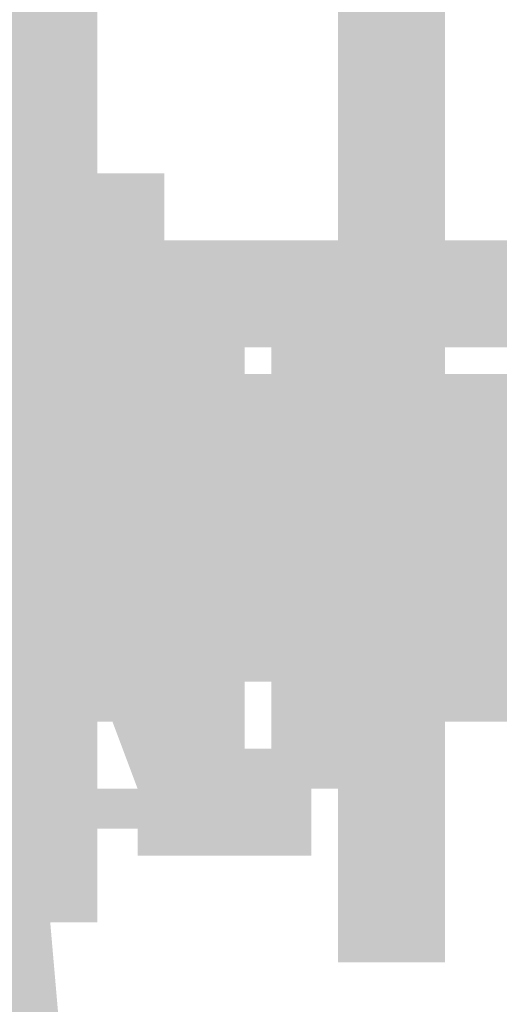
# Model space of a CAD drawing. Header units: millimetres. Extents: x -91 to 1961, y -1152 to 358.
# Tile 185 of 256: x 168.047 to 168.641, y 145.775 to 146.993. Entities that reach past the tile are written whole.
import ezdxf

# ---------------------------------------------------------------- set-up
doc = ezdxf.new("R2010")
doc.units = ezdxf.units.MM
doc.header["$MEASUREMENT"] = 0
doc.layers.get('0').update_dxf_attribs({"linetype": 'CONTINUOUS'})

msp = doc.modelspace()

# ---------------------------------------------------------------- hatches: boundary and pattern name
at = {"true_color": 0xaaaaaa}
h = msp.add_hatch(color=253, dxfattribs=at)
h.paths.add_polyline_path([(168.5737, 152.1798), (168.5737, 145.8267), (168.4413, 145.8267), (168.4413, 152.1798)])
h.paths.add_polyline_path([(168.5737, 142.6501), (168.5737, 136.2969), (168.4413, 136.2969), (168.4413, 142.6501)])
h.paths.add_polyline_path([(168.5737, 133.1204), (168.5737, 126.7672), (168.4413, 126.7672), (168.4413, 133.1204)])
h = msp.add_hatch(color=253, dxfattribs=at)
h.paths.add_polyline_path([(167.8126, 150.0621), (168.0608, 150.0621), (168.0608, 149.9297), (167.8126, 149.9297)])
h.paths.add_polyline_path([(168.1104, 146.505), (168.2263, 146.505), (168.2263, 146.1741), (168.1104, 146.1741)])
h.paths.add_polyline_path([(167.8126, 147.9444), (167.8954, 147.9444), (167.8954, 147.812), (167.8126, 147.812)])
h = msp.add_hatch(color=253, dxfattribs=at)
h.paths.add_polyline_path([(169.252, 150.0621), (169.3844, 150.0621), (169.3844, 149.9297), (169.252, 149.9297)])
h.paths.add_polyline_path([(167.8954, 148.8378), (168.0277, 148.8378), (168.0277, 148.7054), (167.8954, 148.7054)])
h.paths.add_polyline_path([(167.8954, 147.994), (168.0608, 147.994), (168.0608, 147.8617), (167.8954, 147.8617)])
h.paths.add_polyline_path([(168.0608, 146.2072), (168.1435, 146.2072), (168.1435, 146.0914), (168.0608, 146.0914)])
h = msp.add_hatch(color=253, dxfattribs=at)
h.paths.add_polyline_path([(167.6472, 149.7312), (167.763, 149.7312), (167.763, 149.086), (167.6472, 149.086)])
h.paths.add_polyline_path([(168.0277, 148.8378), (168.0608, 148.8378), (168.0608, 148.7054), (168.0277, 148.7054)])
h.paths.add_polyline_path([(168.0608, 146.8524), (168.1435, 146.8524), (168.1435, 146.7201), (168.0608, 146.7201)])
h = msp.add_hatch(color=253, dxfattribs=at)
h.paths.add_polyline_path([(167.763, 149.301), (167.8954, 149.301), (167.8954, 148.7882), (167.763, 148.7882)])
h.paths.add_polyline_path([(168.1104, 146.8028), (168.2263, 146.8028), (168.2263, 146.505), (168.1104, 146.505)])
h.paths.add_polyline_path([(167.763, 147.1502), (167.8954, 147.1502), (167.8954, 147.1006), (167.763, 147.1006)])
h.paths.add_polyline_path([(168.0608, 148.2091), (168.1932, 148.2091), (168.1932, 148.0767), (168.0608, 148.0767)])
h = msp.add_hatch(color=253, dxfattribs=at)
h.paths.add_polyline_path([(167.1343, 146.7201), (168.2263, 146.7201), (168.2263, 146.5877), (167.1343, 146.5877)])
h.paths.add_polyline_path([(169.0369, 149.1687), (169.1693, 149.1687), (169.1693, 146.6704), (169.0369, 146.6704)])
h = msp.add_hatch(color=253, dxfattribs=at)
h.paths.add_polyline_path([(167.0516, 146.6704), (167.1674, 146.6704), (167.1674, 146.2899), (167.0516, 146.2899)])
h.paths.add_polyline_path([(167.8126, 146.5877), (168.0608, 146.5877), (168.0608, 146.4719), (167.8126, 146.4719)])
h.paths.add_polyline_path([(167.9781, 148.7882), (168.1104, 148.7882), (168.1104, 148.0271), (167.9781, 148.0271)])
h = msp.add_hatch(color=253, dxfattribs=at)
h.paths.add_polyline_path([(168.0277, 146.5546), (168.1435, 146.5546), (168.1435, 145.8763), (168.0277, 145.8763)])
h.paths.add_polyline_path([(167.763, 147.994), (167.8954, 147.994), (167.8954, 147.9444), (167.763, 147.9444)])
h.paths.add_polyline_path([(168.0277, 148.7882), (168.1435, 148.7882), (168.1435, 147.9444), (168.0277, 147.9444)])
h.paths.add_polyline_path([(167.0516, 146.6704), (167.1674, 146.6704), (167.1674, 146.2899), (167.0516, 146.2899)])
h = msp.add_hatch(color=253, dxfattribs=at)
h.paths.add_polyline_path([(167.763, 148.7882), (167.8954, 148.7882), (167.8954, 148.7551), (167.763, 148.7551)])
h.paths.add_polyline_path([(168.0277, 147.1006), (168.1435, 147.1006), (168.1435, 146.5546), (168.0277, 146.5546)])
h.paths.add_polyline_path([(167.763, 147.9444), (167.8954, 147.9444), (167.8954, 147.9113), (167.763, 147.9113)])
h.paths.add_polyline_path([(167.8126, 148.3249), (168.0608, 148.3249), (168.0608, 148.2091), (167.8126, 148.2091)])
for points in [[(167.8457, 148.6227), (168.1932, 144.6354), (168.0608, 144.6024), (167.7299, 148.5896)], [(168.4082, 146.7201), (168.4082, 146.5877), (169.0866, 146.5877), (169.0866, 146.7201)], [(168.1932, 146.6704), (168.1932, 146.3395), (168.3255, 146.3395), (168.3255, 146.6704)], [(168.1932, 146.6374), (168.2759, 146.5877), (168.2263, 146.4719), (168.1435, 146.505)], [(168.1435, 146.5877), (168.1435, 146.4719), (168.2263, 146.4719), (168.2263, 146.5877)], [(168.4413, 146.5546), (168.4413, 146.4223), (168.5241, 146.4223), (168.5241, 146.5546)], [(168.1104, 146.505), (168.1104, 146.1741), (168.2263, 146.1741), (168.2263, 146.505)], [(168.4082, 146.505), (168.4082, 146.4719), (168.5241, 146.4719), (168.5241, 146.505)], [(168.491, 146.505), (168.491, 146.4719), (168.6233, 146.4719), (168.6233, 146.505)], [(168.491, 146.505), (168.491, 146.4719), (168.6233, 146.4719), (168.6233, 146.505)], [(168.6233, 146.505), (168.6233, 146.4719), (168.7391, 146.4719), (168.7391, 146.505)], [(168.1435, 146.4719), (168.2759, 146.4223), (168.2263, 146.2899), (168.1104, 146.3395)], [(168.1435, 146.4719), (168.2759, 146.4223), (168.2263, 146.2899), (168.1104, 146.3395)], [(168.3255, 146.2899), (168.2263, 146.3395), (168.2759, 146.4719), (168.3586, 146.4223)], [(168.1435, 146.4223), (168.1435, 146.2899), (168.2263, 146.2899), (168.2263, 146.4223)], [(168.1435, 146.2568), (168.1104, 146.2568), (168.1932, 146.3395), (168.1932, 146.2899), (168.0608, 146.2899), (168.0608, 146.3395), (168.1104, 146.3726), (168.1435, 146.3726)], [(168.1104, 146.3395), (168.2263, 146.3726), (168.2759, 146.2568), (168.1435, 146.2072)], [(168.1435, 146.3726), (168.1435, 146.2568), (168.2263, 146.2568), (168.2263, 146.3726)], [(168.3586, 146.2568), (168.2759, 146.2072), (168.2263, 146.3395), (168.3255, 146.3726)], [(168.2263, 146.3726), (168.2263, 146.2568), (168.3255, 146.2568), (168.3255, 146.3726)], [(168.3586, 146.2568), (168.2759, 146.2072), (168.2263, 146.3395), (168.3255, 146.3726)], [(168.2759, 146.3726), (168.2759, 146.3395), (168.4082, 146.3395), (168.4082, 146.3726)], [(168.1104, 146.3395), (168.1104, 146.2072), (168.2263, 146.2072), (168.2263, 146.3395)], [(168.1104, 146.3395), (168.1104, 146.2072), (168.1435, 146.2072), (168.1435, 146.3395)], [(168.1435, 146.3395), (168.1435, 146.2072), (168.2263, 146.2072), (168.2263, 146.3395)], [(168.6564, 146.1741), (168.6233, 146.1741), (168.706, 146.2568), (168.706, 146.2072), (168.5737, 146.2072), (168.5737, 146.2568), (168.6233, 146.2899), (168.6564, 146.2899)], [(168.5737, 146.2072), (168.5737, 146.2568), (168.6233, 146.2899), (168.6564, 146.2899), (168.6564, 146.1741), (168.6233, 146.1741), (168.706, 146.2568), (168.706, 146.2072)], [(168.4082, 146.2568), (168.4082, 146.1245), (168.491, 146.1245), (168.491, 146.2568)], [(168.4413, 146.2568), (168.4413, 146.1245), (168.491, 146.1245), (168.491, 146.2568)], [(168.6233, 146.2568), (168.6233, 146.2072), (168.5241, 146.1245), (168.491, 146.1245), (168.491, 146.2568), (168.5241, 146.2568), (168.491, 146.2072), (168.491, 146.2568)], [(168.491, 146.2568), (168.491, 146.1245), (168.6233, 146.1245), (168.6233, 146.2568)], [(168.5737, 146.2568), (168.5737, 146.1245), (168.6233, 146.1245), (168.6233, 146.2568)], [(168.1435, 146.1741), (168.2263, 146.2072), (168.2759, 146.0914), (168.1932, 146.0417)], [(168.1435, 146.1741), (168.2263, 146.2072), (168.2759, 146.0914), (168.1932, 146.0417)], [(168.2263, 146.2072), (168.2263, 146.0914), (168.3255, 146.0914), (168.3255, 146.2072)], [(168.2263, 146.2072), (168.2263, 146.0914), (168.3255, 146.0914), (168.3255, 146.2072)], [(168.2263, 146.0914), (168.2263, 145.959), (168.4082, 145.959), (168.4082, 146.0914)]]:
    msp.add_hatch(color=253, dxfattribs=at).paths.add_polyline_path(points)
h = msp.add_hatch(color=253, dxfattribs=at)
h.paths.add_polyline_path([(168.1104, 146.8028), (168.2263, 146.8028), (168.2263, 146.505), (168.1104, 146.505)])
h.paths.add_polyline_path([(168.1104, 148.1098), (168.2263, 148.1098), (168.2263, 147.7789), (168.1104, 147.7789)])
h.paths.add_polyline_path([(167.763, 147.8617), (167.8954, 147.8617), (167.8954, 147.1502), (167.763, 147.1502)])
h = msp.add_hatch(color=253, dxfattribs=at)
h.paths.add_polyline_path([(168.1435, 147.1006), (168.1435, 147.051), (168.0277, 147.051), (168.0277, 147.1006)])
h.paths.add_polyline_path([(168.0608, 146.9682), (168.0277, 146.9682), (168.0277, 147.1006), (168.0608, 147.1006)])
h = msp.add_hatch(color=253, dxfattribs=at)
h.paths.add_polyline_path([(168.2263, 146.5877), (168.1932, 146.5877), (168.1932, 146.7201), (168.2263, 146.7201)])
h.paths.add_polyline_path([(168.2759, 146.6704), (168.2759, 146.6374), (168.1435, 146.6374), (168.1435, 146.6704)])
h.paths.add_polyline_path([(168.1932, 146.5546), (168.1435, 146.5546), (168.2263, 146.6374), (168.2263, 146.5877), (168.1104, 146.5877), (168.1104, 146.6374), (168.1435, 146.6704), (168.1932, 146.6704)])
h.paths.add_polyline_path([(168.2263, 146.5877), (168.2263, 146.5546), (168.1104, 146.5546), (168.1104, 146.5877)])
h = msp.add_hatch(color=253, dxfattribs=at)
h.paths.add_polyline_path([(168.2263, 146.3726), (168.3255, 146.3726), (168.3255, 146.2568), (168.2263, 146.2568)])
h.paths.add_polyline_path([(168.2263, 146.7201), (168.4082, 146.7201), (168.4082, 146.5877), (168.2263, 146.5877)])
h = msp.add_hatch(color=253, dxfattribs=at)
h.paths.add_polyline_path([(168.3586, 146.6704), (168.491, 146.6704), (168.491, 146.3395), (168.3586, 146.3395)])
h.paths.add_polyline_path([(170.2282, 146.2568), (170.344, 146.2568), (170.344, 146.2072), (170.2282, 146.2072)])
h.paths.add_polyline_path([(168.2263, 146.4223), (168.3255, 146.4223), (168.3255, 146.2899), (168.2263, 146.2899)])
h.paths.add_polyline_path([(168.7391, 146.2568), (168.8715, 146.2568), (168.8715, 146.1245), (168.7391, 146.1245)])
h = msp.add_hatch(color=253, dxfattribs=at)
h.paths.add_polyline_path([(168.2263, 146.5877), (168.2263, 146.5546), (168.1104, 146.5546), (168.1104, 146.5877)])
h.paths.add_polyline_path([(168.1932, 146.505), (168.1435, 146.4719), (168.1104, 146.505), (168.1435, 146.5546)])
h.paths.add_polyline_path([(168.1932, 146.505), (168.1932, 146.4719), (168.0608, 146.4719), (168.0608, 146.505)])
h.paths.add_polyline_path([(168.1932, 146.4719), (168.1932, 146.4223), (168.0608, 146.4223), (168.0608, 146.4719)])
h = msp.add_hatch(color=253, dxfattribs=at)
h.paths.add_polyline_path([(168.1104, 146.5877), (168.2263, 146.5877), (168.2263, 146.5546), (168.1104, 146.5546)])
h.paths.add_polyline_path([(169.5002, 146.2568), (169.5829, 146.2568), (169.5829, 146.1245), (169.5002, 146.1245)])
h.paths.add_polyline_path([(168.1104, 146.3726), (168.2263, 146.3726), (168.2263, 146.3395), (168.1104, 146.3395)])
h = msp.add_hatch(color=253, dxfattribs=at)
h.paths.add_polyline_path([(169.4671, 146.2568), (169.5002, 146.2568), (169.5002, 146.1245), (169.4671, 146.1245)])
h.paths.add_polyline_path([(168.2263, 146.5877), (168.3255, 146.5877), (168.3255, 146.4719), (168.2263, 146.4719)])
h.paths.add_polyline_path([(168.8219, 146.2568), (168.9542, 146.2568), (168.9542, 146.2072), (168.8219, 146.2072)])
h = msp.add_hatch(color=253, dxfattribs=at)
h.paths.add_polyline_path([(168.2263, 146.5877), (168.3255, 146.5877), (168.3255, 146.4719), (168.2263, 146.4719)])
h.paths.add_polyline_path([(169.1197, 146.2568), (169.2024, 146.2568), (169.2024, 146.1245), (169.1197, 146.1245)])
h = msp.add_hatch(color=253, dxfattribs=at)
h.paths.add_polyline_path([(168.1932, 146.505), (168.1435, 146.4719), (168.1104, 146.505), (168.1435, 146.5546)])
h.paths.add_polyline_path([(168.1932, 146.505), (168.1932, 146.4719), (168.0608, 146.4719), (168.0608, 146.505)])
h.paths.add_polyline_path([(168.1932, 146.4719), (168.1932, 146.4223), (168.0608, 146.4223), (168.0608, 146.4719)])
h = msp.add_hatch(color=253, dxfattribs=at)
h.paths.add_polyline_path([(168.1104, 146.4223), (168.2263, 146.4223), (168.2263, 146.3726), (168.1104, 146.3726)])
h.paths.add_polyline_path([(169.9304, 146.5546), (170.0627, 146.5546), (170.0627, 146.4223), (169.9304, 146.4223)])
h = msp.add_hatch(color=253, dxfattribs=at)
h.paths.add_polyline_path([(170.0627, 146.5546), (170.1785, 146.5546), (170.1785, 146.4223), (170.0627, 146.4223)])
h.paths.add_polyline_path([(168.9046, 146.505), (169.0369, 146.505), (169.0369, 146.4719), (168.9046, 146.4719)])
h.paths.add_polyline_path([(168.2263, 146.4223), (168.3255, 146.4223), (168.3255, 146.2899), (168.2263, 146.2899)])
h = msp.add_hatch(color=253, dxfattribs=at)
h.paths.add_polyline_path([(168.2759, 146.5546), (168.4082, 146.5546), (168.4082, 146.3726), (168.2759, 146.3726)])
h.paths.add_polyline_path([(170.2282, 146.4223), (170.344, 146.4223), (170.344, 146.3726), (170.2282, 146.3726)])
h = msp.add_hatch(color=253, dxfattribs=at)
h.paths.add_polyline_path([(169.1693, 146.505), (169.2851, 146.505), (169.2851, 146.4719), (169.1693, 146.4719)])
h.paths.add_polyline_path([(168.3586, 146.505), (168.491, 146.505), (168.491, 146.4719), (168.3586, 146.4719)])
h.paths.add_polyline_path([(168.6233, 146.505), (168.7391, 146.505), (168.7391, 146.4719), (168.6233, 146.4719)])
h.paths.add_polyline_path([(169.6822, 146.5546), (169.798, 146.5546), (169.798, 146.4223), (169.6822, 146.4223)])
h = msp.add_hatch(color=253, dxfattribs=at)
h.paths.add_polyline_path([(168.4082, 146.505), (168.4082, 146.5546), (168.5241, 146.5546), (168.5241, 146.505)])
h.paths.add_polyline_path([(168.5241, 146.5546), (168.5241, 146.505), (168.4082, 146.505), (168.4082, 146.5546)])
h.paths.add_polyline_path([(168.4413, 146.4223), (168.4082, 146.4223), (168.4082, 146.5546), (168.4413, 146.5546)])
h = msp.add_hatch(color=253, dxfattribs=at)
h.paths.add_polyline_path([(170.2612, 146.3395), (170.3936, 146.3395), (170.3936, 146.2568), (170.2612, 146.2568)])
h.paths.add_polyline_path([(168.4413, 146.2568), (168.491, 146.2568), (168.491, 146.1245), (168.4413, 146.1245)])
h.paths.add_polyline_path([(169.2024, 146.5546), (169.2851, 146.5546), (169.2851, 146.4223), (169.2024, 146.4223)])
h = msp.add_hatch(color=253, dxfattribs=at)
h.paths.add_polyline_path([(168.5241, 146.505), (168.5241, 146.5546), (168.6564, 146.5546), (168.6564, 146.505)])
h.paths.add_polyline_path([(168.6564, 146.5546), (168.6564, 146.505), (168.5737, 146.4223), (168.5241, 146.4223), (168.5241, 146.5546), (168.5737, 146.5546), (168.5241, 146.505), (168.5241, 146.5546)])
h = msp.add_hatch(color=253, dxfattribs=at)
h.paths.add_polyline_path([(168.5737, 146.5546), (168.6564, 146.5546), (168.6564, 146.4223), (168.5737, 146.4223)])
h.paths.add_polyline_path([(169.1197, 146.505), (169.252, 146.505), (169.252, 146.4719), (169.1197, 146.4719)])
h = msp.add_hatch(color=253, dxfattribs=at)
h.paths.add_polyline_path([(168.706, 146.4719), (168.6564, 146.505), (168.706, 146.5546), (168.7391, 146.505)])
h.paths.add_polyline_path([(168.7391, 146.5546), (168.7391, 146.505), (168.6233, 146.505), (168.6233, 146.5546)])
h = msp.add_hatch(color=253, dxfattribs=at)
h.paths.add_polyline_path([(169.6325, 146.505), (169.7649, 146.505), (169.7649, 146.4719), (169.6325, 146.4719)])
h.paths.add_polyline_path([(168.1104, 146.3395), (168.2263, 146.3395), (168.2263, 146.2899), (168.1104, 146.2899)])
h = msp.add_hatch(color=253, dxfattribs=at)
h.paths.add_polyline_path([(168.8715, 146.505), (169.0039, 146.505), (169.0039, 146.4719), (168.8715, 146.4719)])
h.paths.add_polyline_path([(168.1435, 146.4719), (168.2263, 146.4719), (168.2263, 146.3395), (168.1435, 146.3395)])
h = msp.add_hatch(color=253, dxfattribs=at)
h.paths.add_polyline_path([(168.3586, 146.505), (168.491, 146.505), (168.491, 146.4719), (168.3586, 146.4719)])
h.paths.add_polyline_path([(168.2263, 146.4223), (168.3255, 146.4223), (168.3255, 146.2899), (168.2263, 146.2899)])
h = msp.add_hatch(color=253, dxfattribs=at)
h.paths.add_polyline_path([(168.2759, 146.3395), (168.4082, 146.3395), (168.4082, 146.1741), (168.2759, 146.1741)])
h.paths.add_polyline_path([(169.3844, 146.505), (169.5002, 146.505), (169.5002, 146.4719), (169.3844, 146.4719)])
h = msp.add_hatch(color=253, dxfattribs=at)
h.paths.add_polyline_path([(168.3586, 146.3726), (168.3586, 146.4223), (168.491, 146.4223), (168.491, 146.3726)])
h.paths.add_polyline_path([(168.4082, 146.4223), (168.4413, 146.4719), (168.491, 146.4223), (168.4413, 146.3726)])
h.paths.add_polyline_path([(168.4082, 146.4719), (168.4082, 146.505), (168.5241, 146.505), (168.5241, 146.4719)])
h = msp.add_hatch(color=253, dxfattribs=at)
h.paths.add_polyline_path([(168.4082, 146.3395), (168.4082, 146.3726), (168.5241, 146.3726), (168.5241, 146.3395)])
h.paths.add_polyline_path([(168.4082, 146.3726), (168.4082, 146.4223), (168.5241, 146.4223), (168.5241, 146.3726)])
h.paths.add_polyline_path([(168.4082, 146.4223), (168.4082, 146.4719), (168.5241, 146.4719), (168.5241, 146.4223)])
h.paths.add_polyline_path([(168.4413, 146.3726), (168.4082, 146.3726), (168.4082, 146.505), (168.4413, 146.505)])
h.paths.add_polyline_path([(168.3586, 146.4719), (168.3586, 146.505), (168.491, 146.505), (168.491, 146.4719)])
h = msp.add_hatch(color=253, dxfattribs=at)
h.paths.add_polyline_path([(169.252, 146.505), (169.3844, 146.505), (169.3844, 146.4719), (169.252, 146.4719)])
h.paths.add_polyline_path([(168.3586, 146.3395), (168.491, 146.3395), (168.491, 146.0417), (168.3586, 146.0417)])
h = msp.add_hatch(color=253, dxfattribs=at)
h.paths.add_polyline_path([(168.491, 146.505), (168.491, 146.4719), (168.3586, 146.4719), (168.3586, 146.505)])
h.paths.add_polyline_path([(168.491, 146.4719), (168.491, 146.4223), (168.3586, 146.4223), (168.3586, 146.4719)])
h.paths.add_polyline_path([(168.491, 146.4223), (168.491, 146.3726), (168.3586, 146.3726), (168.3586, 146.4223)])
h = msp.add_hatch(color=253, dxfattribs=at)
h.paths.add_polyline_path([(168.4082, 146.505), (168.5241, 146.505), (168.5241, 146.4719), (168.4082, 146.4719)])
h.paths.add_polyline_path([(169.9634, 146.2568), (170.0958, 146.2568), (170.0958, 146.2072), (169.9634, 146.2072)])
h = msp.add_hatch(color=253, dxfattribs=at)
h.paths.add_polyline_path([(168.4413, 146.2072), (168.4413, 146.2568), (168.5737, 146.2568), (168.5737, 146.2072)])
h.paths.add_polyline_path([(168.4413, 146.2568), (168.4413, 146.2899), (168.5737, 146.2899), (168.5737, 146.2568)])
h.paths.add_polyline_path([(168.491, 146.2072), (168.4413, 146.2072), (168.4413, 146.3395), (168.491, 146.3395)])
h.paths.add_polyline_path([(168.4082, 146.2899), (168.4082, 146.3395), (168.5241, 146.3395), (168.5241, 146.2899)])
h.paths.add_polyline_path([(168.4082, 146.3395), (168.4082, 146.3726), (168.5241, 146.3726), (168.5241, 146.3395)])
h.paths.add_polyline_path([(168.4082, 146.3726), (168.4082, 146.4223), (168.5241, 146.4223), (168.5241, 146.3726)])
h.paths.add_polyline_path([(168.4082, 146.4223), (168.4082, 146.4719), (168.5241, 146.4719), (168.5241, 146.4223)])
h.paths.add_polyline_path([(168.4082, 146.4719), (168.4082, 146.505), (168.5241, 146.505), (168.5241, 146.4719)])
h = msp.add_hatch(color=253, dxfattribs=at)
h.paths.add_polyline_path([(168.6233, 146.505), (168.6233, 146.4719), (168.491, 146.4719), (168.491, 146.505)])
h.paths.add_polyline_path([(168.6233, 146.4719), (168.6233, 146.4223), (168.491, 146.4223), (168.491, 146.4719)])
h.paths.add_polyline_path([(168.6233, 146.4223), (168.6233, 146.3726), (168.491, 146.3726), (168.491, 146.4223)])
h.paths.add_polyline_path([(168.6233, 146.3726), (168.6233, 146.3395), (168.491, 146.3395), (168.491, 146.3726)])
h.paths.add_polyline_path([(168.6233, 146.3395), (168.6233, 146.2899), (168.491, 146.2899), (168.491, 146.3395)])
h.paths.add_polyline_path([(168.6233, 146.2899), (168.6233, 146.2568), (168.491, 146.2568), (168.491, 146.2899)])
h.paths.add_polyline_path([(168.5241, 146.1741), (168.491, 146.1741), (168.491, 146.2899), (168.5241, 146.2899)])
h.paths.add_polyline_path([(168.5737, 146.2568), (168.5737, 146.2072), (168.4413, 146.2072), (168.4413, 146.2568)])
h = msp.add_hatch(color=253, dxfattribs=at)
h.paths.add_polyline_path([(168.491, 146.3726), (168.491, 146.4223), (168.6233, 146.4223), (168.6233, 146.3726)])
h.paths.add_polyline_path([(168.491, 146.4223), (168.491, 146.4719), (168.6233, 146.4719), (168.6233, 146.4223)])
h.paths.add_polyline_path([(168.5241, 146.505), (168.5737, 146.505), (168.5737, 146.3726), (168.5241, 146.3726)])
h.paths.add_polyline_path([(168.5241, 146.4719), (168.5241, 146.505), (168.6564, 146.505), (168.6564, 146.4719)])
h = msp.add_hatch(color=253, dxfattribs=at)
h.paths.add_polyline_path([(168.5241, 146.3395), (168.5241, 146.3726), (168.6564, 146.3726), (168.6564, 146.3395)])
h.paths.add_polyline_path([(168.5241, 146.3726), (168.5241, 146.4223), (168.6564, 146.4223), (168.6564, 146.3726)])
h.paths.add_polyline_path([(168.5241, 146.4223), (168.5241, 146.4719), (168.6564, 146.4719), (168.6564, 146.4223)])
h.paths.add_polyline_path([(168.5737, 146.3726), (168.5241, 146.3726), (168.5241, 146.505), (168.5737, 146.505)])
h.paths.add_polyline_path([(168.491, 146.4719), (168.491, 146.505), (168.6233, 146.505), (168.6233, 146.4719)])
h = msp.add_hatch(color=253, dxfattribs=at)
h.paths.add_polyline_path([(168.5241, 146.505), (168.6564, 146.505), (168.6564, 146.4719), (168.5241, 146.4719)])
h.paths.add_polyline_path([(168.5737, 146.2568), (168.6233, 146.2568), (168.6233, 146.1245), (168.5737, 146.1245)])
h.paths.add_polyline_path([(168.706, 146.2568), (168.7391, 146.2568), (168.7391, 146.1245), (168.706, 146.1245)])
h = msp.add_hatch(color=253, dxfattribs=at)
h.paths.add_polyline_path([(168.5737, 146.2072), (168.5737, 146.2568), (168.706, 146.2568), (168.706, 146.2072)])
h.paths.add_polyline_path([(168.6233, 146.2072), (168.5737, 146.2568), (168.6233, 146.2899), (168.6564, 146.2568)])
h.paths.add_polyline_path([(168.5241, 146.2899), (168.5241, 146.3395), (168.6564, 146.3395), (168.6564, 146.2899)])
h.paths.add_polyline_path([(168.5241, 146.3395), (168.5241, 146.3726), (168.6564, 146.3726), (168.6564, 146.3395)])
h.paths.add_polyline_path([(168.5241, 146.3726), (168.5241, 146.4223), (168.6564, 146.4223), (168.6564, 146.3726)])
h.paths.add_polyline_path([(168.5241, 146.4223), (168.5241, 146.4719), (168.6564, 146.4719), (168.6564, 146.4223)])
h.paths.add_polyline_path([(168.5241, 146.4719), (168.5241, 146.505), (168.6564, 146.505), (168.6564, 146.4719)])
h = msp.add_hatch(color=253, dxfattribs=at)
h.paths.add_polyline_path([(168.706, 146.2568), (168.8219, 146.2568), (168.8219, 146.2072), (168.706, 146.2072)])
h.paths.add_polyline_path([(168.5241, 146.505), (168.6564, 146.505), (168.6564, 146.4719), (168.5241, 146.4719)])
h = msp.add_hatch(color=253, dxfattribs=at)
h.paths.add_polyline_path([(168.7391, 146.505), (168.7391, 146.4719), (168.6233, 146.4719), (168.6233, 146.505)])
h.paths.add_polyline_path([(168.7391, 146.4719), (168.7391, 146.4223), (168.6233, 146.4223), (168.6233, 146.4719)])
h.paths.add_polyline_path([(168.7391, 146.4223), (168.7391, 146.3726), (168.6233, 146.3726), (168.6233, 146.4223)])
h.paths.add_polyline_path([(168.7391, 146.3726), (168.7391, 146.3395), (168.6233, 146.3395), (168.6233, 146.3726)])
h.paths.add_polyline_path([(168.7391, 146.3395), (168.7391, 146.2899), (168.6233, 146.2899), (168.6233, 146.3395)])
h.paths.add_polyline_path([(168.706, 146.2568), (168.6564, 146.2072), (168.6233, 146.2568), (168.6564, 146.2899)])
h.paths.add_polyline_path([(168.706, 146.2568), (168.706, 146.2072), (168.5737, 146.2072), (168.5737, 146.2568)])
h = msp.add_hatch(color=253, dxfattribs=at)
h.paths.add_polyline_path([(168.6233, 146.3726), (168.6233, 146.4223), (168.7391, 146.4223), (168.7391, 146.3726)])
h.paths.add_polyline_path([(168.6233, 146.4223), (168.6233, 146.4719), (168.7391, 146.4719), (168.7391, 146.4223)])
h.paths.add_polyline_path([(168.6564, 146.505), (168.706, 146.505), (168.706, 146.3726), (168.6564, 146.3726)])
h.paths.add_polyline_path([(168.6564, 146.4719), (168.6564, 146.505), (168.7888, 146.505), (168.7888, 146.4719)])
h = msp.add_hatch(color=253, dxfattribs=at)
h.paths.add_polyline_path([(170.1454, 146.2568), (170.2282, 146.2568), (170.2282, 146.1245), (170.1454, 146.1245)])
h.paths.add_polyline_path([(169.5829, 146.2568), (169.7153, 146.2568), (169.7153, 146.2072), (169.5829, 146.2072)])
h.paths.add_polyline_path([(168.6564, 146.505), (168.7888, 146.505), (168.7888, 146.4719), (168.6564, 146.4719)])
h.paths.add_polyline_path([(168.6233, 146.2568), (168.7391, 146.2568), (168.7391, 146.1245), (168.6233, 146.1245)])
h = msp.add_hatch(color=253, dxfattribs=at)
h.paths.add_polyline_path([(168.6564, 146.3395), (168.6564, 146.3726), (168.7888, 146.3726), (168.7888, 146.3395)])
h.paths.add_polyline_path([(168.6564, 146.3726), (168.6564, 146.4223), (168.7888, 146.4223), (168.7888, 146.3726)])
h.paths.add_polyline_path([(168.706, 146.3395), (168.6564, 146.3395), (168.6233, 146.4223), (168.6233, 146.4719), (168.7391, 146.4719), (168.7391, 146.4223), (168.6564, 146.4719), (168.706, 146.4719)])
h.paths.add_polyline_path([(168.6233, 146.4719), (168.6233, 146.505), (168.7391, 146.505), (168.7391, 146.4719)])
h = msp.add_hatch(color=253, dxfattribs=at)
h.paths.add_polyline_path([(168.1104, 146.4719), (168.1435, 146.4719), (168.1435, 146.3395), (168.1104, 146.3395)])
h.paths.add_polyline_path([(169.2024, 146.2568), (169.3347, 146.2568), (169.3347, 146.2072), (169.2024, 146.2072)])
h = msp.add_hatch(color=253, dxfattribs=at)
h.paths.add_polyline_path([(168.491, 146.4719), (168.491, 146.4223), (168.3586, 146.4223), (168.3586, 146.4719)])
h.paths.add_polyline_path([(168.491, 146.4223), (168.491, 146.3726), (168.3586, 146.3726), (168.3586, 146.4223)])
h = msp.add_hatch(color=253, dxfattribs=at)
h.paths.add_polyline_path([(168.5241, 146.4719), (168.5241, 146.4223), (168.4082, 146.4223), (168.4082, 146.4719)])
h.paths.add_polyline_path([(168.5241, 146.4223), (168.5241, 146.3726), (168.4413, 146.4223), (168.491, 146.4223), (168.491, 146.2899), (168.4413, 146.2899), (168.4082, 146.3726), (168.4082, 146.4223)])
h.paths.add_polyline_path([(168.5737, 146.3726), (168.5737, 146.3395), (168.4413, 146.3395), (168.4413, 146.3726)])
h = msp.add_hatch(color=253, dxfattribs=at)
h.paths.add_polyline_path([(168.6233, 146.4719), (168.6233, 146.4223), (168.491, 146.4223), (168.491, 146.4719)])
h.paths.add_polyline_path([(168.6233, 146.4223), (168.6233, 146.3726), (168.491, 146.3726), (168.491, 146.4223)])
h.paths.add_polyline_path([(168.5241, 146.2899), (168.491, 146.2899), (168.491, 146.4223), (168.5241, 146.4223)])
h = msp.add_hatch(color=253, dxfattribs=at)
h.paths.add_polyline_path([(168.6564, 146.4719), (168.6564, 146.4223), (168.5241, 146.4223), (168.5241, 146.4719)])
h.paths.add_polyline_path([(168.6564, 146.4223), (168.6564, 146.3726), (168.5241, 146.3726), (168.5241, 146.4223)])
h.paths.add_polyline_path([(168.5737, 146.4223), (168.6233, 146.4223), (168.6233, 146.2899), (168.5737, 146.2899)])
h.paths.add_polyline_path([(168.706, 146.3726), (168.706, 146.3395), (168.5737, 146.3395), (168.5737, 146.3726)])
h = msp.add_hatch(color=253, dxfattribs=at)
h.paths.add_polyline_path([(168.7391, 146.4719), (168.7391, 146.4223), (168.6233, 146.4223), (168.6233, 146.4719)])
h.paths.add_polyline_path([(168.6564, 146.3395), (168.6233, 146.3395), (168.706, 146.4223), (168.706, 146.3726), (168.5737, 146.3726), (168.5737, 146.4223), (168.6233, 146.4719), (168.6564, 146.4719)])
h = msp.add_hatch(color=253, dxfattribs=at)
h.paths.add_polyline_path([(168.1932, 146.4223), (168.1932, 146.3726), (168.0608, 146.3726), (168.0608, 146.4223)])
h.paths.add_polyline_path([(168.1104, 146.4223), (168.1435, 146.4223), (168.1435, 146.2899), (168.1104, 146.2899)])
h = msp.add_hatch(color=253, dxfattribs=at)
h.paths.add_polyline_path([(168.2263, 146.2899), (168.1932, 146.2899), (168.1932, 146.4223), (168.2263, 146.4223)])
h.paths.add_polyline_path([(168.1932, 146.2899), (168.1435, 146.2899), (168.1435, 146.4223), (168.1932, 146.4223)])
h = msp.add_hatch(color=253, dxfattribs=at)
h.paths.add_polyline_path([(169.5498, 146.4223), (169.6325, 146.4223), (169.6325, 146.2899), (169.5498, 146.2899)])
h.paths.add_polyline_path([(169.3347, 146.3726), (169.4671, 146.3726), (169.4671, 146.2568), (169.3347, 146.2568)])
h.paths.add_polyline_path([(168.491, 146.3726), (168.5737, 146.3726), (168.5737, 146.2568), (168.491, 146.2568)])
h.paths.add_polyline_path([(168.2263, 146.4223), (168.4082, 146.4223), (168.4082, 146.2899), (168.2263, 146.2899)])
h.paths.add_polyline_path([(170.1785, 146.4223), (170.2612, 146.4223), (170.2612, 146.2899), (170.1785, 146.2899)])
h = msp.add_hatch(color=253, dxfattribs=at)
h.paths.add_polyline_path([(170.0958, 146.3726), (170.1785, 146.3726), (170.1785, 146.2568), (170.0958, 146.2568)])
h.paths.add_polyline_path([(169.7153, 146.3726), (169.798, 146.3726), (169.798, 146.2568), (169.7153, 146.2568)])
h.paths.add_polyline_path([(168.2263, 146.3726), (168.4082, 146.3726), (168.4082, 146.2568), (168.2263, 146.2568)])
h.paths.add_polyline_path([(168.9046, 146.4223), (169.0039, 146.4223), (169.0039, 146.2899), (168.9046, 146.2899)])
h = msp.add_hatch(color=253, dxfattribs=at)
h.paths.add_polyline_path([(169.0369, 146.4223), (169.1197, 146.4223), (169.1197, 146.2899), (169.0369, 146.2899)])
h.paths.add_polyline_path([(169.5829, 146.3726), (169.6822, 146.3726), (169.6822, 146.2568), (169.5829, 146.2568)])
h.paths.add_polyline_path([(168.8715, 146.3726), (168.9542, 146.3726), (168.9542, 146.2568), (168.8715, 146.2568)])
h.paths.add_polyline_path([(168.4082, 146.4223), (168.491, 146.4223), (168.491, 146.2899), (168.4082, 146.2899)])
h.paths.add_polyline_path([(169.2851, 146.4223), (169.3844, 146.4223), (169.3844, 146.2899), (169.2851, 146.2899)])
h.paths.add_polyline_path([(169.8476, 146.3726), (169.9304, 146.3726), (169.9304, 146.2568), (169.8476, 146.2568)])
h.paths.add_polyline_path([(168.7391, 146.3726), (168.8219, 146.3726), (168.8219, 146.2568), (168.7391, 146.2568)])
h = msp.add_hatch(color=253, dxfattribs=at)
h.paths.add_polyline_path([(168.4082, 146.3726), (168.4413, 146.3726), (168.4413, 146.2568), (168.4082, 146.2568)])
h.paths.add_polyline_path([(168.7888, 146.4223), (168.8715, 146.4223), (168.8715, 146.2899), (168.7888, 146.2899)])
h.paths.add_polyline_path([(170.2612, 146.3726), (170.3109, 146.3726), (170.3109, 146.2568), (170.2612, 146.2568)])
h.paths.add_polyline_path([(169.798, 146.4223), (169.8807, 146.4223), (169.8807, 146.2899), (169.798, 146.2899)])
h = msp.add_hatch(color=253, dxfattribs=at)
h.paths.add_polyline_path([(169.9304, 146.4223), (170.0131, 146.4223), (170.0131, 146.2899), (169.9304, 146.2899)])
h.paths.add_polyline_path([(169.4671, 146.3726), (169.5829, 146.3726), (169.5829, 146.2568), (169.4671, 146.2568)])
h.paths.add_polyline_path([(168.5241, 146.4223), (168.6233, 146.4223), (168.6233, 146.2899), (168.5241, 146.2899)])
h = msp.add_hatch(color=253, dxfattribs=at)
h.paths.add_polyline_path([(168.706, 146.2568), (168.7391, 146.2568), (168.7391, 146.1245), (168.706, 146.1245)])
h.paths.add_polyline_path([(168.1104, 146.3726), (168.2263, 146.3726), (168.2263, 146.3395), (168.1104, 146.3395)])
h = msp.add_hatch(color=253, dxfattribs=at)
h.paths.add_polyline_path([(168.1435, 146.3726), (168.1932, 146.3726), (168.1932, 146.2568), (168.1435, 146.2568)])
h.paths.add_polyline_path([(168.1932, 146.3726), (168.2263, 146.3726), (168.2263, 146.2568), (168.1932, 146.2568)])
h = msp.add_hatch(color=253, dxfattribs=at)
h.paths.add_polyline_path([(168.5737, 146.3726), (168.5737, 146.3395), (168.4413, 146.3395), (168.4413, 146.3726)])
h.paths.add_polyline_path([(168.5737, 146.3395), (168.5737, 146.2899), (168.4413, 146.2899), (168.4413, 146.3395)])
h.paths.add_polyline_path([(168.5737, 146.2899), (168.5737, 146.2568), (168.4413, 146.2568), (168.4413, 146.2899)])
h.paths.add_polyline_path([(168.5737, 146.2568), (168.5737, 146.2072), (168.4413, 146.2072), (168.4413, 146.2568)])
h = msp.add_hatch(color=253, dxfattribs=at)
h.paths.add_polyline_path([(168.491, 146.2568), (168.491, 146.2899), (168.6233, 146.2899), (168.6233, 146.2568)])
h.paths.add_polyline_path([(168.491, 146.2899), (168.491, 146.3395), (168.6233, 146.3395), (168.6233, 146.2899)])
h.paths.add_polyline_path([(168.491, 146.3395), (168.491, 146.3726), (168.6233, 146.3726), (168.6233, 146.3395)])
h = msp.add_hatch(color=253, dxfattribs=at)
h.paths.add_polyline_path([(168.706, 146.3726), (168.706, 146.3395), (168.5737, 146.3395), (168.5737, 146.3726)])
h.paths.add_polyline_path([(168.706, 146.3395), (168.706, 146.2899), (168.5737, 146.2899), (168.5737, 146.3395)])
h.paths.add_polyline_path([(168.706, 146.2899), (168.706, 146.2568), (168.5737, 146.2568), (168.5737, 146.2899)])
h.paths.add_polyline_path([(168.706, 146.2568), (168.706, 146.2072), (168.5737, 146.2072), (168.5737, 146.2568)])
h = msp.add_hatch(color=253, dxfattribs=at)
h.paths.add_polyline_path([(169.2024, 146.3726), (169.3347, 146.3726), (169.3347, 146.2568), (169.2024, 146.2568)])
h.paths.add_polyline_path([(168.6233, 146.3726), (168.706, 146.3726), (168.706, 146.2568), (168.6233, 146.2568)])
h = msp.add_hatch(color=253, dxfattribs=at)
h.paths.add_polyline_path([(168.6233, 146.2568), (168.6233, 146.2899), (168.7391, 146.2899), (168.7391, 146.2568)])
h.paths.add_polyline_path([(168.6233, 146.2899), (168.6233, 146.3395), (168.7391, 146.3395), (168.7391, 146.2899)])
h.paths.add_polyline_path([(168.6233, 146.3395), (168.6233, 146.3726), (168.7391, 146.3726), (168.7391, 146.3395)])
h = msp.add_hatch(color=253, dxfattribs=at)
h.paths.add_polyline_path([(168.8715, 146.2568), (168.9542, 146.2568), (168.9542, 146.1245), (168.8715, 146.1245)])
h.paths.add_polyline_path([(168.1932, 146.3395), (168.3255, 146.3395), (168.3255, 146.0417), (168.1932, 146.0417)])
h = msp.add_hatch(color=253, dxfattribs=at)
h.paths.add_polyline_path([(168.4082, 146.2072), (168.4082, 146.2568), (168.5241, 146.2568), (168.5241, 146.2072)])
h.paths.add_polyline_path([(168.4082, 146.2568), (168.4082, 146.2899), (168.5241, 146.2899), (168.5241, 146.2568)])
h.paths.add_polyline_path([(168.4082, 146.2899), (168.4082, 146.3395), (168.5241, 146.3395), (168.5241, 146.2899)])
h = msp.add_hatch(color=253, dxfattribs=at)
h.paths.add_polyline_path([(168.5737, 146.3395), (168.5737, 146.2899), (168.4413, 146.2899), (168.4413, 146.3395)])
h.paths.add_polyline_path([(168.5737, 146.2899), (168.5737, 146.2568), (168.4413, 146.2568), (168.4413, 146.2899)])
h.paths.add_polyline_path([(168.5737, 146.2568), (168.5737, 146.2072), (168.4413, 146.2072), (168.4413, 146.2568)])
h = msp.add_hatch(color=253, dxfattribs=at)
h.paths.add_polyline_path([(168.5241, 146.2072), (168.5241, 146.2568), (168.6564, 146.2568), (168.6564, 146.2072)])
h.paths.add_polyline_path([(168.5241, 146.2568), (168.5241, 146.2899), (168.6564, 146.2899), (168.6564, 146.2568)])
h.paths.add_polyline_path([(168.5241, 146.2899), (168.5241, 146.3395), (168.6564, 146.3395), (168.6564, 146.2899)])
h = msp.add_hatch(color=253, dxfattribs=at)
h.paths.add_polyline_path([(168.706, 146.3395), (168.706, 146.2899), (168.5737, 146.2899), (168.5737, 146.3395)])
h.paths.add_polyline_path([(168.706, 146.2899), (168.706, 146.2568), (168.5737, 146.2568), (168.5737, 146.2899)])
h.paths.add_polyline_path([(168.706, 146.2568), (168.706, 146.2072), (168.5737, 146.2072), (168.5737, 146.2568)])
h = msp.add_hatch(color=253, dxfattribs=at)
h.paths.add_polyline_path([(168.1932, 146.2899), (168.1932, 146.2568), (168.0608, 146.2568), (168.0608, 146.2899)])
h.paths.add_polyline_path([(168.1932, 146.2568), (168.1932, 146.2072), (168.0608, 146.2072), (168.0608, 146.2568)])
h.paths.add_polyline_path([(168.1435, 146.2072), (168.1932, 146.1741), (168.1435, 146.1245), (168.1104, 146.1741)])
h.paths.add_polyline_path([(168.2263, 146.1741), (168.2263, 146.1245), (168.1104, 146.1245), (168.1104, 146.1741)])
h = msp.add_hatch(color=253, dxfattribs=at)
h.paths.add_polyline_path([(168.1932, 146.2899), (168.1932, 146.2568), (168.0608, 146.2568), (168.0608, 146.2899)])
h.paths.add_polyline_path([(168.1932, 146.2568), (168.1932, 146.2072), (168.0608, 146.2072), (168.0608, 146.2568)])
h.paths.add_polyline_path([(168.1932, 146.2072), (168.1932, 146.1741), (168.1104, 146.2072), (168.1435, 146.2072), (168.1435, 146.0914), (168.1104, 146.0914), (168.0608, 146.1741), (168.0608, 146.2072)])
h.paths.add_polyline_path([(168.2263, 146.1741), (168.2263, 146.1245), (168.1104, 146.1245), (168.1104, 146.1741)])
h = msp.add_hatch(color=253, dxfattribs=at)
h.paths.add_polyline_path([(168.491, 146.2568), (168.5241, 146.2568), (168.5241, 146.1245), (168.491, 146.1245)])
h.paths.add_polyline_path([(168.491, 146.2072), (168.491, 146.2568), (168.6233, 146.2568), (168.6233, 146.2072)])
h = msp.add_hatch(color=253, dxfattribs=at)
h.paths.add_polyline_path([(167.6803, 146.2072), (167.8126, 146.2072), (167.8126, 146.0914), (167.6803, 146.0914)])
h.paths.add_polyline_path([(167.8126, 145.9094), (168.0608, 145.9094), (168.0608, 145.7936), (167.8126, 145.7936)])
h = msp.add_hatch(color=253, dxfattribs=at)
h.paths.add_polyline_path([(168.5737, 146.2072), (168.5737, 146.1741), (168.4413, 146.1741), (168.4413, 146.2072)])
h.paths.add_polyline_path([(168.4413, 146.1741), (168.4413, 146.2072), (168.5737, 146.2072), (168.5737, 146.1741)])
h = msp.add_hatch(color=253, dxfattribs=at)
h.paths.add_polyline_path([(168.706, 146.2072), (168.706, 146.1741), (168.5737, 146.1741), (168.5737, 146.2072)])
h.paths.add_polyline_path([(168.5737, 146.1741), (168.5737, 146.2072), (168.706, 146.2072), (168.706, 146.1741)])
h = msp.add_hatch(color=253, dxfattribs=at)
h.paths.add_polyline_path([(168.2263, 146.1245), (168.2263, 146.0914), (168.1104, 146.0914), (168.1104, 146.1245)])
h.paths.add_polyline_path([(168.1435, 146.1245), (168.1932, 146.1245), (168.1932, 145.9921), (168.1435, 145.9921)])
h.paths.add_polyline_path([(168.2759, 146.0914), (168.2759, 146.0417), (168.1435, 146.0417), (168.1435, 146.0914)])
h.paths.add_polyline_path([(168.1932, 146.0914), (168.2263, 146.0914), (168.2263, 145.959), (168.1932, 145.959)])

doc.saveas('drawing.dxf')
